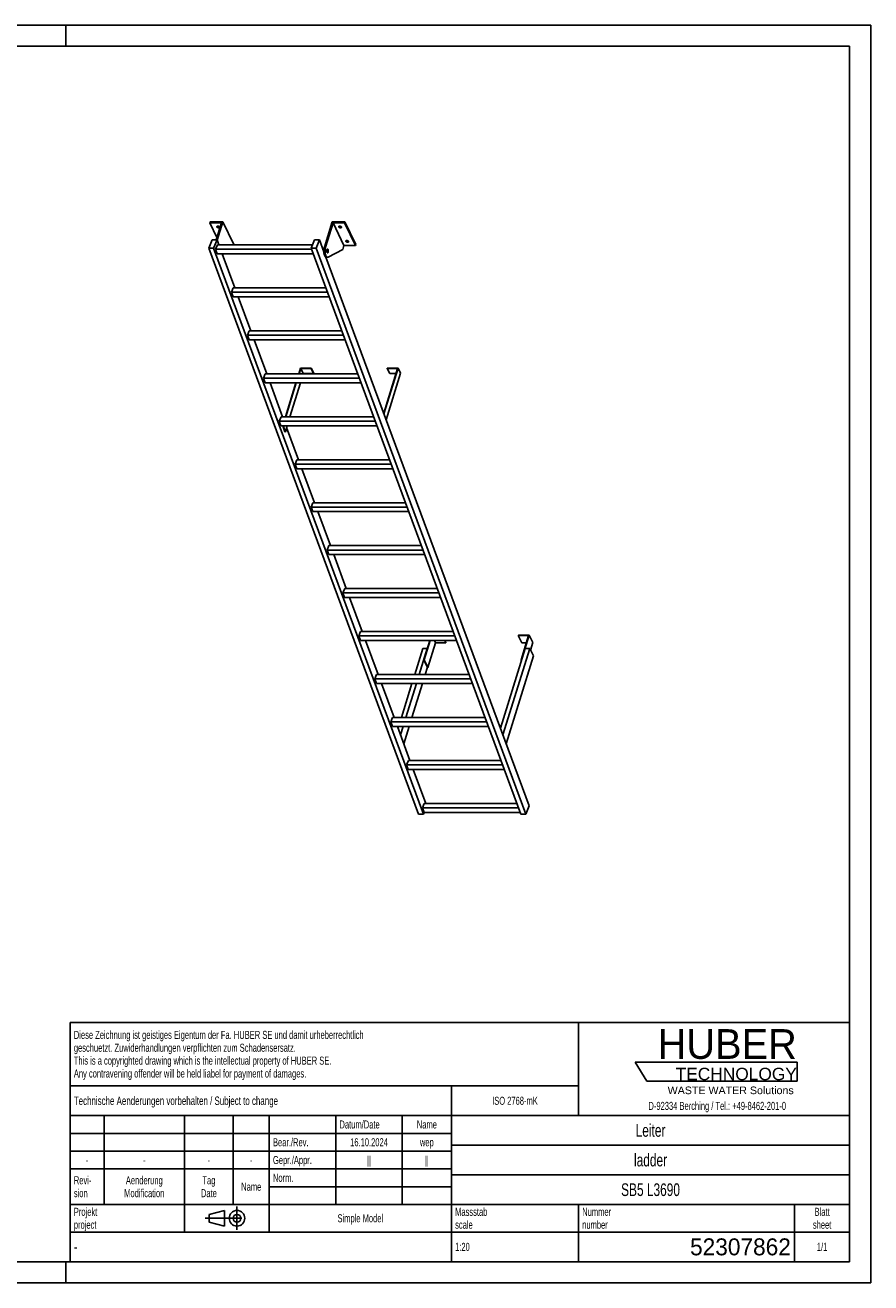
# Model space of a CAD drawing. Header units: millimetres. Extents: x 0 to 8400, y 0 to 5940.
# Tile 2 of 2: x 4408 to 8400, y 0 to 5940. Entities that reach past the tile are written whole.
import ezdxf

# ---------------------------------------------------------------- set-up
doc = ezdxf.new("R2010")
doc.units = ezdxf.units.MM
doc.header["$LTSCALE"] = 462
doc.linetypes.add('CENTER', pattern=[0.6, 0.375, -0.075, 0.075, -0.075])
doc.layers.get('0').update_dxf_attribs({"linetype": 'CONTINUOUS'})
for name, color, linetype in [('005_AXIS', 7, 'CONTINUOUS'), ('HUBER_Logo_BL1', 7, 'CONTINUOUS'), ('HUBER_Logo_BL2', 7, 'CONTINUOUS')]:
    doc.layers.add(name, color=color, linetype=linetype)
doc.styles.get("Standard").update_dxf_attribs({"font": 'txt', "width": 0.7})
doc.styles.add('TEXTSTYLE_2', font='txt')
doc.styles.add('TEXTSTYLE_3', font='arial.ttf')
doc.styles.add('TEXTSTYLE_5', font='txt', dxfattribs={"width": 0.8})
doc.styles.add('TEXTSTYLE_6', font='txt')

# ---------------------------------------------------------------- blocks, each defined once
blk = doc.blocks.new('HUBER_LOGO_BL1', base_point=(7675, 1007.5))
at = {"layer": 'HUBER_Logo_BL1', "color": 2, "linetype": 'Continuous', "attachment_point": 3, "line_spacing_factor": 0.78}
for s, insert, char_height, width, style in [('HUBER\\P\\fArial;\\H58.5;TECHNOLOGY ', (8050.7, 1198.2), 140.4, 775.343, 'TEXTSTYLE_2'), ('WASTE WATER Solutions', (8036, 927.2), 36, 594.067, 'TEXTSTYLE_3')]:
    blk.add_mtext(s, dxfattribs=dict(at, insert=insert, char_height=char_height, width=width, style=style))
at = {"layer": 'HUBER_Logo_BL1', "color": 2, "linetype": 'Continuous', "insert": (7675, 854.8), "char_height": 38, "width": 1621.786, "attachment_point": 2, "line_spacing_factor": 0.96}
blk.add_mtext('D-92334 Berching / Tel.: +49-8462-201-0', dxfattribs=at)
blk = doc.blocks.new('PROJEKTIONSMETHODE_1_BL3', base_point=(5360, 305))
at = {"color": 2, "linetype": 'CENTER'}
for p, q in [((5407.7, 360), (5407.7, 250)), ((5257.3, 305), (5462.7, 305))]:
    blk.add_line(p, q, dxfattribs=at)
at = {"color": 2, "linetype": 'Continuous'}
for p, q in [((5275.7, 323.3), (5349, 341.7)), ((5275.7, 286.7), (5275.7, 323.3)), ((5349, 268.3), (5349, 341.7)), ((5275.7, 286.7), (5349, 268.3))]:
    blk.add_line(p, q, dxfattribs=at)
for radius in [36.7, 18.3]:
    blk.add_circle((5407.7, 305), radius, dxfattribs=at)
blk = doc.blocks.new('*T13')
at = {"color": 3, "linetype": 'Continuous'}
for p, q in [((0, 0), (3680, 0)), ((0, 0), (0, -1130)), ((2400, 0), (2400, -440)), ((3680, 0), (3680, -1130)), ((0, -300), (2400, -300)), ((1800, -300), (1800, -1130)), ((0, -440), (3680, -440)), ((160, -440), (160, -860)), ((540, -440), (540, -990)), ((770, -440), (770, -860)), ((940, -440), (940, -990)), ((1254, -440), (1254, -860)), ((1568, -440), (1568, -860)), ((0, -524), (1800, -524)), ((1800, -580), (3680, -580)), ((0, -608), (1800, -608)), ((0, -692), (1800, -692)), ((1800, -720), (3680, -720)), ((940, -776), (1800, -776)), ((0, -860), (3680, -860)), ((2400, -860), (2400, -1130)), ((3420, -860), (3420, -1130)), ((0, -990), (3680, -990)), ((0, -1130), (3680, -1130))]:
    blk.add_line(p, q, dxfattribs=at)
at = {"color": 2, "linetype": 'Continuous', "line_spacing_factor": 0.96}
for s, insert, char_height, width, attachment_point in [('Diese Zeichnung ist geistiges Eigentum der Fa. HUBER SE und damit urheberrechtlich \\Pgeschuetzt. Zuwiderhandlungen verpflichten zum Schadensersatz.\\PThis is a copyrighted drawing which is the intellectual property of HUBER SE.\\PAny contravening offender will be held liabel for payment of damages.', (17.5, -39.8), 38, 4429.714, 1), ('Technische Aenderungen vorbehalten / Subject to change', (17.5, -350), 40, 3049.524, 1), ('ISO 2768-mK', (2100, -351), 38, 665.905, 2), ('Datum/Date', (1271.5, -463), 38, 584.476, 1), ('Name', (1684, -463), 38, 253.333, 2), ('Leiter', (2740, -480), 60, 480, 2), ('Bear./Rev.', (957.5, -547), 38, 544.667, 1), ('16.10.2024', (1411, -547), 38, 546.476, 2), ('wep', (1684, -547), 38, 199.048, 2), ('-', (80, -631), 38, 68.762, 2), ('-', (350, -631), 38, 68.762, 2), ('-', (655, -631), 38, 68.762, 2), ('-', (855, -631), 38, 68.762, 2), ('Gepr./Appr.', (957.5, -631), 38, 598.952, 1), ('||', (1411, -631), 38, 101.333, 2), ('||', (1684, -631), 38, 101.333, 2), ('ladder', (2740, -620), 60, 502.857, 2), ('Revi-\\Psion', (17.5, -726.6), 38, 276.857, 1), ('Aenderung\\PModification', (350, -726.6), 38, 606.19, 2), ('Tag\\PDate', (655, -726.6), 38, 235.238, 2), ('Name', (855, -757), 38, 253.333, 2), ('Norm. ', (957.5, -715), 38, 351.048, 1), ('SB5 L3690', (2740, -760), 60, 837.143, 2), ('Projekt\\Pproject', (17.5, -875.6), 38, 367.333, 1), ('Massstab\\Pscale', (1817.5, -875.6), 38, 448.762, 1), ('Nummer\\Pnumber', (2417.5, -875.6), 38, 372.762, 1), ('Blatt\\Psheet', (3550, -875.6), 38, 275.048, 2), ('Simple Model', (1370, -906), 38, 656.857, 2), ('1:20', (1817.5, -1041), 38, 204.476, 1), ('1/1', (3550, -1041), 38, 159.238, 2)]:
    blk.add_mtext(s, dxfattribs=dict(at, insert=insert, char_height=char_height, width=width, attachment_point=attachment_point))
for s, insert, char_height, width, attachment_point, style in [('-', (17.5, -1035), 50, 36.667, 1, 'TEXTSTYLE_5'), ('52307862', (3402.5, -1020), 80, 1173.333, 3, 'TEXTSTYLE_6')]:
    blk.add_mtext(s, dxfattribs=dict(at, insert=insert, char_height=char_height, width=width, attachment_point=attachment_point, style=style))
blk = doc.blocks.new('HUBER_LOGO_BL2', base_point=(7670.4, 997))
at = {"layer": 'HUBER_Logo_BL2', "color": 5, "linetype": 'Continuous'}
for p, q in [((8052.9, 1042), (7287.9, 1042)), ((7287.9, 1042), (7341.9, 952)), ((8052.9, 1042), (8052.9, 952)), ((7341.9, 952), (8052.9, 952))]:
    blk.add_line(p, q, dxfattribs=at)

msp = doc.modelspace()

# ---------------------------------------------------------------- linework, layer by layer
at = {"color": 3, "linetype": 'Continuous'}
for p, q in [((8400, 5940), (0, 5940)), ((4600, 5940), (4600, 5840)), ((8400, 5940), (8400, 0)), ((4600, 0), (4600, 100)), ((8400, 0), (0, 0))]:
    msp.add_line(p, q, dxfattribs=at)
at = {"color": 5, "linetype": 'Continuous'}
for p, q in [((8300, 5840), (100, 5840)), ((8300, 100), (8300, 5840)), ((100, 100), (8300, 100))]:
    msp.add_line(p, q, dxfattribs=at)
at = {"color": 7, "linetype": 'Continuous'}
for p, q in [((5334.14, 5005.695), (5279.798, 5005.695)), ((5334.14, 5005.695), (5309.457, 4925.821)), ((5314.366, 4923.824), (5341.119, 5010.395)), ((5820.361, 4892.113), (5856.913, 5010.395)), ((5860.987, 5005.695), (5825.887, 4892.113)), ((5912.844, 4900.022), (5860.987, 5005.695)), ((5915.33, 5005.695), (5860.987, 5005.695)), ((5274.517, 4886.537), (5290.601, 4925.821)), ((6264.855, 2212.842), (5274.517, 4886.537)), ((5297.544, 4886.537), (5274.517, 4886.537)), ((5290.601, 4925.821), (5313.627, 4925.821)), ((5313.627, 4925.821), (5297.544, 4886.537)), ((6287.881, 2212.842), (5297.544, 4886.537)), ((5306.721, 4881.349), (5315.186, 4902.025)), ((5314.772, 4859.612), (5306.721, 4881.349)), ((5759.996, 4881.349), (5306.721, 4881.349)), ((5764.415, 4902.025), (5315.186, 4902.025)), ((5392.976, 4904.722), (5392.143, 4902.025)), ((5758.074, 4886.537), (5774.158, 4925.821)), ((6748.412, 2212.842), (5758.074, 4886.537)), ((5781.101, 4886.537), (5758.074, 4886.537)), ((5774.158, 4925.821), (5797.184, 4925.821)), ((5797.184, 4925.821), (5781.101, 4886.537)), ((6771.438, 2212.842), (5781.101, 4886.537)), ((5817.915, 4869.85), (5797.184, 4925.821)), ((5906.643, 4879.956), (5837.349, 4844.057)), ((5912.844, 4900.022), (5906.643, 4879.956)), ((5912.844, 4900.022), (5967.187, 4900.022)), ((5314.772, 4859.612), (5768.047, 4859.612)), ((5346.053, 4859.612), (5339.423, 4856.177)), ((6787.521, 2252.126), (5827.526, 4843.905)), ((5829.512, 4843.465), (5835.039, 4843.465)), ((5381.868, 4678.467), (5390.333, 4699.143)), ((5827.485, 4699.143), (5390.333, 4699.143)), ((5389.92, 4656.73), (5381.868, 4678.467)), ((5835.143, 4678.467), (5381.868, 4678.467)), ((5389.92, 4656.73), (5843.195, 4656.73)), ((5457.016, 4475.585), (5465.481, 4496.261)), ((5465.067, 4453.848), (5457.016, 4475.585)), ((5910.291, 4475.585), (5457.016, 4475.585)), ((5902.632, 4496.261), (5465.481, 4496.261)), ((5465.067, 4453.848), (5918.342, 4453.848)), ((5540.628, 4293.379), (5532.163, 4272.703)), ((5977.78, 4293.379), (5540.628, 4293.379)), ((5708.646, 4318.963), (5700.74, 4293.379)), ((5707.288, 4320.529), (5757.946, 4320.529)), ((5720.848, 4294.098), (5708.646, 4318.963)), ((5708.646, 4318.963), (5757.462, 4318.963)), ((5720.625, 4293.379), (5720.848, 4294.098)), ((5769.664, 4294.098), (5720.848, 4294.098)), ((5757.946, 4320.529), (5757.462, 4318.963)), ((5757.462, 4318.963), (5769.664, 4294.098)), ((5757.946, 4320.529), (5770.148, 4295.665)), ((5770.148, 4295.665), (5769.664, 4294.098)), ((6165.492, 4318.963), (6100.211, 4107.713)), ((6117.16, 4320.529), (6116.676, 4318.963)), ((6128.878, 4294.098), (6116.676, 4318.963)), ((6116.676, 4318.963), (6165.492, 4318.963)), ((6117.16, 4320.529), (6167.818, 4320.529)), ((6157.809, 4294.098), (6128.878, 4294.098)), ((5540.215, 4250.966), (5532.163, 4272.703)), ((5985.438, 4272.703), (5532.163, 4272.703)), ((5540.215, 4250.966), (5993.49, 4250.966)), ((5687.633, 4250.966), (5638.045, 4090.497)), ((5657.93, 4090.497), (5707.519, 4250.966)), ((5615.776, 4090.497), (5607.311, 4069.821)), ((5615.362, 4048.084), (5607.311, 4069.821)), ((6060.586, 4069.821), (5607.311, 4069.821)), ((5615.362, 4048.084), (6068.637, 4048.084)), ((6052.928, 4090.497), (5615.776, 4090.497)), ((5635.928, 4019.299), (5644.823, 4048.084)), ((5690.923, 3887.615), (5682.458, 3866.939)), ((5690.51, 3845.202), (5682.458, 3866.939)), ((6135.733, 3866.939), (5682.458, 3866.939)), ((6128.075, 3887.615), (5690.923, 3887.615)), ((5690.51, 3845.202), (6143.785, 3845.202)), ((5766.071, 3684.733), (5757.606, 3664.057)), ((6203.223, 3684.733), (5766.071, 3684.733)), ((5765.657, 3642.32), (5757.606, 3664.057)), ((6210.881, 3664.057), (5757.606, 3664.057)), ((5765.657, 3642.32), (6218.932, 3642.32)), ((5841.218, 3481.851), (5832.753, 3461.175)), ((5840.805, 3439.438), (5832.753, 3461.175)), ((6286.028, 3461.175), (5832.753, 3461.175)), ((6278.37, 3481.851), (5841.218, 3481.851)), ((5840.805, 3439.438), (6294.08, 3439.438)), ((5916.366, 3278.969), (5907.901, 3258.293)), ((6353.518, 3278.969), (5916.366, 3278.969)), ((6361.176, 3258.293), (5907.901, 3258.293)), ((5915.953, 3236.556), (5907.901, 3258.293)), ((5915.953, 3236.556), (6369.228, 3236.556)), ((5991.513, 3076.087), (5983.049, 3055.411)), ((6436.324, 3055.411), (5983.049, 3055.411)), ((5991.1, 3033.674), (5983.049, 3055.411)), ((5991.1, 3033.674), (6444.375, 3033.674)), ((6428.665, 3076.087), (5991.513, 3076.087)), ((6318.254, 3033.674), (6289.877, 2941.846)), ((6291.719, 2941.846), (6320.096, 3033.674)), ((6339.374, 3033.674), (6344.933, 3022.347)), ((6388.19, 3033.674), (6393.749, 3022.347)), ((6389.443, 3033.674), (6394.233, 3023.913)), ((6736.059, 3059.345), (6735.575, 3057.778)), ((6735.575, 3057.778), (6784.391, 3057.778)), ((6735.575, 3057.778), (6752.963, 3022.347)), ((6786.718, 3059.345), (6736.059, 3059.345)), ((6784.391, 3057.778), (6748.566, 2941.846)), ((6750.408, 2941.846), (6786.718, 3059.345)), ((6786.718, 3059.345), (6804.105, 3023.913)), ((6309.107, 2906.414), (6344.933, 3022.347)), ((6344.933, 3022.347), (6393.749, 3022.347)), ((6393.749, 3022.347), (6394.233, 3023.913)), ((6768.273, 2996.679), (6651.593, 2619.102)), ((6789.458, 2996.679), (6663.142, 2587.922)), ((6752.963, 3022.347), (6773.442, 3022.347)), ((6789.458, 2996.679), (6768.273, 2996.679)), ((6806.845, 2961.247), (6789.458, 2996.679)), ((6793.281, 2988.888), (6804.105, 3023.913)), ((6289.877, 2941.846), (6291.719, 2941.846)), ((6289.877, 2941.846), (6307.265, 2906.414)), ((6291.719, 2941.846), (6309.107, 2906.414)), ((6678.591, 2546.215), (6806.845, 2961.247)), ((6748.566, 2941.846), (6750.408, 2941.846)), ((6748.566, 2941.846), (6750.261, 2938.391)), ((6750.408, 2941.846), (6750.973, 2940.694)), ((6066.661, 2873.205), (6058.196, 2852.529)), ((6511.471, 2852.529), (6058.196, 2852.529)), ((6066.248, 2830.792), (6058.196, 2852.529)), ((6503.813, 2873.205), (6066.661, 2873.205)), ((6307.265, 2906.414), (6309.107, 2906.414)), ((6066.248, 2830.792), (6519.523, 2830.792)), ((6141.809, 2670.323), (6133.344, 2649.647)), ((6586.619, 2649.647), (6133.344, 2649.647)), ((6141.395, 2627.91), (6133.344, 2649.647)), ((6141.395, 2627.91), (6594.67, 2627.91)), ((6578.96, 2670.323), (6141.809, 2670.323)), ((6216.956, 2467.441), (6208.491, 2446.765)), ((6661.766, 2446.765), (6208.491, 2446.765)), ((6216.543, 2425.028), (6208.491, 2446.765)), ((6654.108, 2467.441), (6216.956, 2467.441)), ((6216.543, 2425.028), (6669.818, 2425.028)), ((6292.104, 2264.559), (6283.639, 2243.883)), ((6729.255, 2264.559), (6292.104, 2264.559)), ((6287.881, 2212.842), (6264.855, 2212.842)), ((6736.914, 2243.883), (6283.639, 2243.883)), ((6291.69, 2222.146), (6283.639, 2243.883)), ((6291.69, 2222.146), (6287.881, 2212.842)), ((6291.69, 2222.146), (6744.965, 2222.146)), ((6771.438, 2212.842), (6748.412, 2212.842)), ((6787.521, 2252.126), (6771.438, 2212.842))]:
    msp.add_line(p, q, dxfattribs=at)
at = {"color": 9, "linetype": 'Continuous'}
msp.add_line((5820.361, 4892.113), (5825.887, 4892.113), dxfattribs=at)
at = {"color": 7, "linetype": 'Continuous'}
for points, knots in [([(5820.361, 4892.113), (5819.632, 4889.752), (5818.517, 4884.663), (5817.75, 4876.704), (5817.842, 4868.496), (5818.785, 4860.668), (5820.273, 4854.696), (5821.885, 4850.612), (5823.189, 4848.124), (5824.617, 4846.118), (5826.155, 4844.627), (5827.792, 4843.687), (5828.96, 4843.465), (5829.512, 4843.465)], [0, 0, 0, 0, 0.13939916, 0.29280569, 0.45031518, 0.6015399, 0.73684017, 0.79611184, 0.84888331, 0.89492094, 0.93453064, 0.96882596, 1, 1, 1, 1]), ([(5825.887, 4892.113), (5825.158, 4889.752), (5824.043, 4884.663), (5823.276, 4876.704), (5823.368, 4868.496), (5824.312, 4860.668), (5825.799, 4854.696), (5827.412, 4850.612), (5828.715, 4848.124), (5830.144, 4846.118), (5831.681, 4844.627), (5833.318, 4843.687), (5834.486, 4843.465), (5835.039, 4843.465)], [0, 0, 0, 0, 0.13939916, 0.29280569, 0.45031518, 0.6015399, 0.73684017, 0.79611184, 0.84888331, 0.89492094, 0.93453064, 0.96882596, 1, 1, 1, 1]), ([(5835.039, 4843.465), (5835.233, 4843.465), (5836.032, 4843.515), (5836.812, 4843.779), (5837.349, 4844.057)], [0, 0, 0, 0, 0.24280265, 1, 1, 1, 1])]:
    msp.add_open_spline(points, degree=3, knots=knots, dxfattribs=at)
at = {"layer": '005_AXIS', "color": 7, "linetype": 'Continuous'}
for p, q in [((5281.25, 5010.395), (5279.798, 5005.695)), ((5279.798, 5005.695), (5313.142, 4937.746)), ((5341.119, 5010.395), (5281.25, 5010.395)), ((5392.976, 4904.722), (5341.119, 5010.395)), ((5916.782, 5010.395), (5856.913, 5010.395)), ((5916.782, 5010.395), (5915.33, 5005.695)), ((5967.187, 4900.022), (5915.33, 5005.695)), ((5968.639, 4904.722), (5916.782, 5010.395)), ((5322.441, 4902.025), (5313.627, 4925.821)), ((5818.204, 4880.965), (5813.799, 4880.965)), ((5835.039, 4880.965), (5832.932, 4880.965)), ((5968.639, 4904.722), (5967.187, 4900.022)), ((5397.589, 4699.143), (5338.151, 4859.612)), ((5835.039, 4865.965), (5832.935, 4865.965)), ((5472.736, 4496.261), (5413.298, 4656.73)), ((5547.884, 4293.379), (5488.446, 4453.848)), ((5707.288, 4320.529), (5698.898, 4293.379)), ((6167.818, 4320.529), (6101.216, 4105.002)), ((6112.056, 4075.734), (6180.02, 4295.665)), ((6180.02, 4295.665), (6167.818, 4320.529)), ((5623.031, 4090.497), (5563.593, 4250.966)), ((5685.791, 4250.966), (5636.203, 4090.497)), ((5623.424, 4048.084), (5634.086, 4019.299)), ((5625.266, 4048.084), (5635.928, 4019.299)), ((5634.086, 4019.299), (5635.928, 4019.299)), ((5698.179, 3887.615), (5642.057, 4039.131)), ((5773.326, 3684.733), (5713.889, 3845.202)), ((5848.474, 3481.851), (5789.036, 3642.32)), ((5923.621, 3278.969), (5864.184, 3439.438)), ((5998.769, 3076.087), (5939.331, 3236.556)), ((6073.916, 2873.205), (6014.479, 3033.674)), ((6284.716, 2996.679), (6246.56, 2873.205)), ((6305.901, 2996.679), (6267.745, 2873.205)), ((6284.716, 2996.679), (6305.901, 2996.679)), ((6306.466, 2995.527), (6305.901, 2996.679)), ((6296.081, 2873.205), (6306.7, 2907.566)), ((6149.064, 2670.323), (6089.626, 2830.792)), ((6233.453, 2830.792), (6183.865, 2670.323)), ((6254.638, 2830.792), (6205.049, 2670.323)), ((6233.386, 2670.323), (6282.975, 2830.792)), ((6224.212, 2467.441), (6164.774, 2627.91)), ((6170.758, 2627.91), (6168.036, 2619.102)), ((6191.943, 2627.91), (6179.585, 2587.922)), ((6195.034, 2546.215), (6220.279, 2627.91)), ((6299.359, 2264.559), (6239.921, 2425.028))]:
    msp.add_line(p, q, dxfattribs=at)
for points, knots in [([(5312.673, 4988.966), (5312.797, 4989.367), (5313.354, 4990.159), (5314.73, 4990.859), (5316.487, 4991.151), (5318.476, 4991.024), (5320.505, 4990.497), (5322.371, 4989.62), (5323.886, 4988.485), (5324.631, 4987.535), (5324.87, 4987.047)], [0, 0, 0, 0, 0.08792798, 0.19150839, 0.31584218, 0.45699793, 0.60613597, 0.75253436, 0.88609218, 1, 1, 1, 1]), ([(5324.266, 4987.956), (5323.5, 4987.739), (5321.775, 4987.612), (5319.206, 4988.092), (5316.814, 4989.145), (5315.462, 4990.222), (5314.952, 4990.834)], [0, 0, 0, 0, 0.23499217, 0.50000086, 0.76500904, 1, 1, 1, 1]), ([(5888.336, 4988.966), (5888.46, 4989.367), (5889.017, 4990.159), (5890.394, 4990.859), (5892.15, 4991.151), (5894.139, 4991.024), (5896.168, 4990.497), (5898.034, 4989.62), (5899.55, 4988.485), (5900.294, 4987.535), (5900.533, 4987.047)], [0, 0, 0, 0, 0.08792798, 0.19150839, 0.31584218, 0.45699793, 0.60613597, 0.75253436, 0.88609218, 1, 1, 1, 1]), ([(5899.929, 4987.956), (5899.163, 4987.739), (5897.438, 4987.612), (5894.869, 4988.092), (5892.477, 4989.145), (5891.125, 4990.222), (5890.615, 4990.834)], [0, 0, 0, 0, 0.23499217, 0.50000086, 0.76500904, 1, 1, 1, 1]), ([(5312.896, 4987.047), (5312.744, 4987.357), (5312.532, 4987.992), (5312.581, 4988.669), (5312.673, 4988.966)], [0, 0, 0, 0, 0.52599001, 1, 1, 1, 1]), ([(5325.094, 4985.128), (5324.97, 4984.727), (5324.413, 4983.935), (5323.036, 4983.235), (5321.28, 4982.944), (5319.29, 4983.07), (5317.262, 4983.597), (5315.396, 4984.474), (5313.88, 4985.609), (5313.136, 4986.559), (5312.896, 4987.047)], [0, 0, 0, 0, 0.08792798, 0.19150839, 0.31584218, 0.45699793, 0.60613597, 0.75253436, 0.88609218, 1, 1, 1, 1]), ([(5324.87, 4987.047), (5325.022, 4986.737), (5325.235, 4986.102), (5325.185, 4985.425), (5325.094, 4985.128)], [0, 0, 0, 0, 0.52599001, 1, 1, 1, 1]), ([(5888.56, 4987.047), (5888.408, 4987.357), (5888.195, 4987.992), (5888.244, 4988.669), (5888.336, 4988.966)], [0, 0, 0, 0, 0.52599001, 1, 1, 1, 1]), ([(5900.757, 4985.128), (5900.633, 4984.727), (5900.076, 4983.935), (5898.699, 4983.235), (5896.943, 4982.944), (5894.954, 4983.07), (5892.925, 4983.597), (5891.059, 4984.474), (5889.543, 4985.609), (5888.799, 4986.559), (5888.56, 4987.047)], [0, 0, 0, 0, 0.08792798, 0.19150839, 0.31584218, 0.45699793, 0.60613597, 0.75253436, 0.88609218, 1, 1, 1, 1]), ([(5900.533, 4987.047), (5900.685, 4986.737), (5900.898, 4986.102), (5900.849, 4985.425), (5900.757, 4985.128)], [0, 0, 0, 0, 0.52599001, 1, 1, 1, 1]), ([(5835.039, 4882.715), (5834.85, 4882.715), (5834.448, 4882.629), (5833.895, 4882.275), (5833.382, 4881.72), (5832.712, 4880.656), (5832.058, 4878.898), (5831.57, 4876.437), (5831.383, 4873.704), (5831.516, 4870.95), (5831.954, 4868.426), (5832.473, 4866.884), (5832.8, 4866.219)], [0, 0, 0, 0, 0.03139335, 0.06653602, 0.10789214, 0.15653911, 0.27536242, 0.41788486, 0.57383792, 0.73088447, 0.87653107, 1, 1, 1, 1]), ([(5835.039, 4880.965), (5834.886, 4880.965), (5834.56, 4880.896), (5834.112, 4880.608), (5833.696, 4880.158), (5833.152, 4879.296), (5832.622, 4877.87), (5832.226, 4875.875), (5832.075, 4873.659), (5832.182, 4871.425), (5832.538, 4869.379), (5832.959, 4868.129), (5833.223, 4867.59)], [0, 0, 0, 0, 0.03139336, 0.06653604, 0.10789215, 0.1565391, 0.27536241, 0.41788485, 0.57383792, 0.73088447, 0.87653103, 1, 1, 1, 1]), ([(5837.278, 4880.71), (5837.132, 4881.008), (5836.829, 4881.541), (5836.282, 4882.192), (5835.685, 4882.612), (5835.244, 4882.715), (5835.039, 4882.715)], [0, 0, 0, 0, 0.31594759, 0.58208421, 0.80455749, 1, 1, 1, 1]), ([(5836.854, 4879.34), (5836.736, 4879.581), (5836.49, 4880.013), (5836.047, 4880.541), (5835.563, 4880.881), (5835.205, 4880.965), (5835.039, 4880.965)], [0, 0, 0, 0, 0.31594789, 0.58208425, 0.80455749, 1, 1, 1, 1]), ([(5835.039, 4864.215), (5835.227, 4864.215), (5835.629, 4864.3), (5836.182, 4864.654), (5836.695, 4865.21), (5837.366, 4866.273), (5838.02, 4868.031), (5838.508, 4870.492), (5838.694, 4873.225), (5838.562, 4875.98), (5838.123, 4878.504), (5837.604, 4880.046), (5837.278, 4880.71)], [0, 0, 0, 0, 0.03139335, 0.06653602, 0.10789214, 0.15653911, 0.27536242, 0.41788486, 0.57383792, 0.73088447, 0.87653107, 1, 1, 1, 1]), ([(5835.039, 4865.965), (5835.191, 4865.965), (5835.517, 4866.034), (5835.966, 4866.321), (5836.382, 4866.771), (5836.926, 4867.634), (5837.456, 4869.059), (5837.851, 4871.055), (5838.003, 4873.271), (5837.895, 4875.504), (5837.54, 4877.55), (5837.119, 4878.801), (5836.854, 4879.34)], [0, 0, 0, 0, 0.03139336, 0.06653604, 0.10789215, 0.1565391, 0.27536241, 0.41788485, 0.57383792, 0.73088447, 0.87653103, 1, 1, 1, 1]), ([(5922.114, 4918.67), (5921.962, 4918.98), (5921.749, 4919.615), (5921.799, 4920.292), (5921.891, 4920.589)], [0, 0, 0, 0, 0.52599001, 1, 1, 1, 1]), ([(5921.891, 4920.589), (5922.015, 4920.99), (5922.571, 4921.782), (5923.948, 4922.482), (5925.704, 4922.774), (5927.694, 4922.647), (5929.723, 4922.12), (5931.589, 4921.243), (5933.104, 4920.108), (5933.848, 4919.158), (5934.088, 4918.67)], [0, 0, 0, 0, 0.08792798, 0.19150839, 0.31584218, 0.45699793, 0.60613597, 0.75253436, 0.88609218, 1, 1, 1, 1]), ([(5934.311, 4916.751), (5934.187, 4916.35), (5933.631, 4915.558), (5932.254, 4914.858), (5930.498, 4914.566), (5928.508, 4914.693), (5926.479, 4915.22), (5924.613, 4916.097), (5923.098, 4917.232), (5922.354, 4918.182), (5922.114, 4918.67)], [0, 0, 0, 0, 0.08792798, 0.19150839, 0.31584218, 0.45699793, 0.60613597, 0.75253436, 0.88609218, 1, 1, 1, 1]), ([(5933.483, 4919.579), (5932.717, 4919.362), (5930.993, 4919.235), (5928.424, 4919.715), (5926.032, 4920.768), (5924.68, 4921.845), (5924.17, 4922.457)], [0, 0, 0, 0, 0.23499217, 0.50000086, 0.76500904, 1, 1, 1, 1]), ([(5934.088, 4918.67), (5934.24, 4918.36), (5934.453, 4917.725), (5934.403, 4917.048), (5934.311, 4916.751)], [0, 0, 0, 0, 0.52599001, 1, 1, 1, 1]), ([(5832.8, 4866.219), (5832.946, 4865.921), (5833.249, 4865.388), (5833.796, 4864.737), (5834.392, 4864.318), (5834.834, 4864.215), (5835.039, 4864.215)], [0, 0, 0, 0, 0.31594759, 0.58208421, 0.80455749, 1, 1, 1, 1]), ([(5833.223, 4867.59), (5833.342, 4867.348), (5833.587, 4866.916), (5834.031, 4866.388), (5834.514, 4866.048), (5834.872, 4865.965), (5835.039, 4865.965)], [0, 0, 0, 0, 0.31594789, 0.58208425, 0.80455749, 1, 1, 1, 1])]:
    msp.add_open_spline(points, degree=3, knots=knots, dxfattribs=at)

# ---------------------------------------------------------------- block references
msp.add_blockref('*T13', (4620, 1230))
at = {"color": 2, "linetype": 'Continuous'}
msp.add_blockref('PROJEKTIONSMETHODE_1_BL3', (5360, 305), dxfattribs=at)
at = {"layer": 'HUBER_Logo_BL1'}
msp.add_blockref('HUBER_LOGO_BL1', (7674.994, 1007.484), dxfattribs=at)
at = {"layer": 'HUBER_Logo_BL2'}
msp.add_blockref('HUBER_LOGO_BL2', (7670.375, 996.993), dxfattribs=at)

doc.saveas('drawing.dxf')
